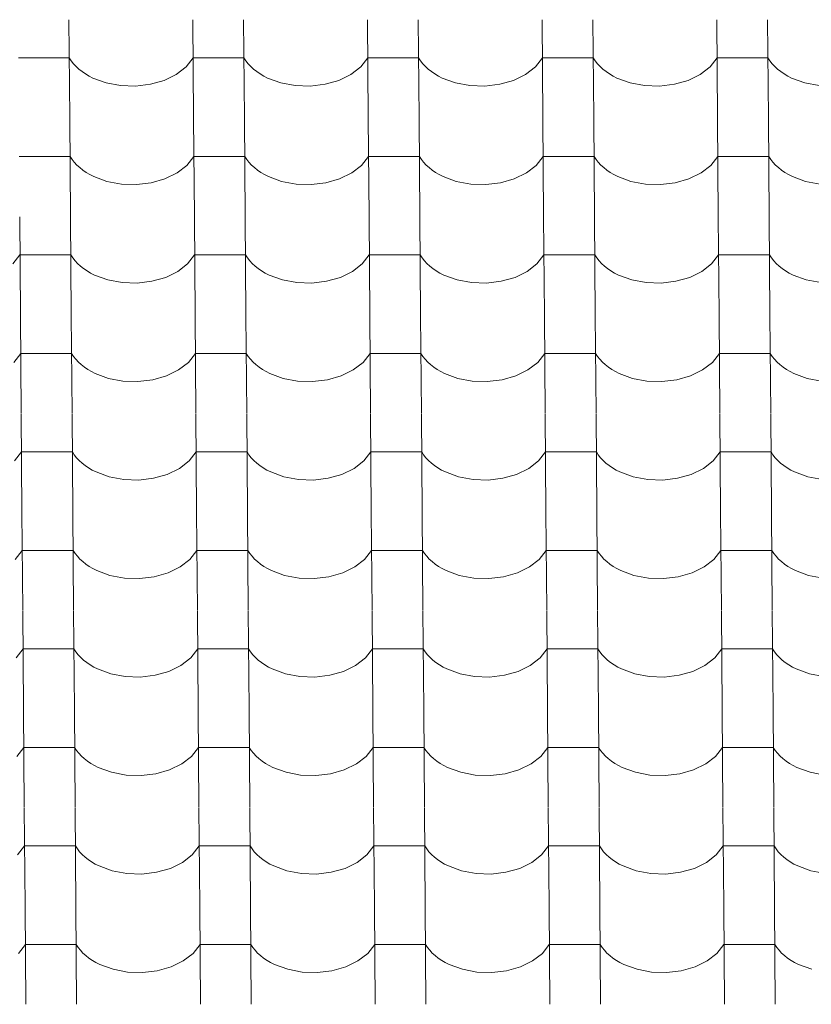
# Model space of a CAD drawing. Header units: millimetres. Extents: x -27785 to 104762, y -947 to 11132.
# Tile 49 of 146: x -14467 to -13719, y 7969 to 8898. Entities that reach past the tile are written whole.
import ezdxf

# ---------------------------------------------------------------- set-up
doc = ezdxf.new("R2010")
doc.units = ezdxf.units.MM
doc.header["$MEASUREMENT"] = 0
doc.layers.add('POHLED JIŽNÍ_1_Bourané_Výplně - Povrchové', color=7, linetype='Continuous')
doc.layers.add('POHLED JIŽNÍ_1_Konstrukce - nosné', color=7, linetype='Continuous')

# ---------------------------------------------------------------- blocks, each defined once
blk = doc.blocks.new('*X2', base_point=(-29303.7, -27473.93))
at = {"layer": 'POHLED JIŽNÍ_1_Bourané_Výplně - Povrchové', "color": 7, "linetype": 'Continuous', "lineweight": 13}
for p, q in [((-14420.31, 8898.29), (-14419.59, 8805.61)), ((-14303.34, 8898.29), (-14302.62, 8805.61)), ((-14255.31, 8898.29), (-14254.59, 8805.61)), ((-14138.35, 8898.29), (-14137.63, 8805.61)), ((-14090.31, 8898.29), (-14089.59, 8805.61)), ((-13973.35, 8898.29), (-13972.63, 8805.61)), ((-13925.32, 8898.29), (-13924.6, 8805.61)), ((-13808.36, 8898.29), (-13807.64, 8805.61)), ((-13760.32, 8898.29), (-13759.6, 8805.61)), ((-14444.04, 8862.13), (-14468.06, 8862.13)), ((-14420.02, 8862.13), (-14444.04, 8862.13)), ((-14420.02, 8862.13), (-14418.18, 8859.34)), ((-14309.67, 8853.74), (-14303.06, 8862.13)), ((-14279.05, 8862.13), (-14303.06, 8862.13)), ((-14255.03, 8862.13), (-14279.05, 8862.13)), ((-14255.03, 8862.13), (-14253.18, 8859.34)), ((-14144.67, 8853.74), (-14138.07, 8862.13)), ((-14114.05, 8862.13), (-14138.07, 8862.13)), ((-14090.03, 8862.13), (-14114.05, 8862.13)), ((-14090.03, 8862.13), (-14088.19, 8859.34)), ((-13979.67, 8853.74), (-13973.07, 8862.13)), ((-13949.05, 8862.13), (-13973.07, 8862.13)), ((-13925.04, 8862.13), (-13949.05, 8862.13)), ((-13925.04, 8862.13), (-13923.19, 8859.34)), ((-13814.68, 8853.74), (-13808.08, 8862.13)), ((-13784.06, 8862.13), (-13808.08, 8862.13)), ((-13760.04, 8862.13), (-13784.06, 8862.13)), ((-13760.04, 8862.13), (-13758.2, 8859.34)), ((-14418.18, 8859.34), (-14416.04, 8856.64)), ((-14416.04, 8856.64), (-14413.61, 8854.05)), ((-14413.61, 8854.05), (-14410.91, 8851.59)), ((-14410.91, 8851.59), (-14407.95, 8849.26)), ((-14318.92, 8846.57), (-14309.67, 8853.74)), ((-14253.18, 8859.34), (-14251.04, 8856.64)), ((-14251.04, 8856.64), (-14248.61, 8854.05)), ((-14248.61, 8854.05), (-14245.91, 8851.59)), ((-14245.91, 8851.59), (-14242.95, 8849.26)), ((-14153.92, 8846.57), (-14144.67, 8853.74)), ((-14088.19, 8859.34), (-14086.04, 8856.64)), ((-14086.04, 8856.64), (-14083.62, 8854.05)), ((-14083.62, 8854.05), (-14080.92, 8851.59)), ((-14080.92, 8851.59), (-14077.96, 8849.26)), ((-13988.93, 8846.57), (-13979.67, 8853.74)), ((-13923.19, 8859.34), (-13921.05, 8856.64)), ((-13921.05, 8856.64), (-13918.62, 8854.05)), ((-13918.62, 8854.05), (-13915.92, 8851.59)), ((-13915.92, 8851.59), (-13912.96, 8849.26)), ((-13823.93, 8846.57), (-13814.68, 8853.74)), ((-13758.2, 8859.34), (-13756.05, 8856.64)), ((-13756.05, 8856.64), (-13753.63, 8854.05)), ((-13753.63, 8854.05), (-13750.93, 8851.59)), ((-13750.93, 8851.59), (-13747.97, 8849.26)), ((-14407.95, 8849.26), (-14404.75, 8847.08)), ((-14404.75, 8847.08), (-14401.32, 8845.07)), ((-14401.32, 8845.07), (-14397.69, 8843.22)), ((-14397.69, 8843.22), (-14385.21, 8838.64)), ((-14330.35, 8840.98), (-14318.92, 8846.57)), ((-14242.95, 8849.26), (-14239.75, 8847.08)), ((-14239.75, 8847.08), (-14236.33, 8845.07)), ((-14236.33, 8845.07), (-14232.69, 8843.22)), ((-14232.69, 8843.22), (-14220.21, 8838.64)), ((-14165.36, 8840.98), (-14153.92, 8846.57)), ((-14077.96, 8849.26), (-14074.76, 8847.08)), ((-14074.76, 8847.08), (-14071.33, 8845.07)), ((-14071.33, 8845.07), (-14067.69, 8843.22)), ((-14067.69, 8843.22), (-14055.21, 8838.64)), ((-14000.36, 8840.98), (-13988.93, 8846.57)), ((-13912.96, 8849.26), (-13909.76, 8847.08)), ((-13909.76, 8847.08), (-13906.33, 8845.07)), ((-13906.33, 8845.07), (-13902.7, 8843.22)), ((-13902.7, 8843.22), (-13890.22, 8838.64)), ((-13835.37, 8840.98), (-13823.93, 8846.57)), ((-13747.97, 8849.26), (-13744.76, 8847.08)), ((-13744.76, 8847.08), (-13741.34, 8845.07)), ((-13741.34, 8845.07), (-13737.7, 8843.22)), ((-13737.7, 8843.22), (-13725.22, 8838.64)), ((-14385.21, 8838.64), (-14371.53, 8836.06)), ((-14371.53, 8836.06), (-14357.34, 8835.59)), ((-14357.34, 8835.59), (-14343.38, 8837.26)), ((-14343.38, 8837.26), (-14330.35, 8840.98)), ((-14220.21, 8838.64), (-14206.53, 8836.06)), ((-14206.53, 8836.06), (-14192.35, 8835.59)), ((-14192.35, 8835.59), (-14178.39, 8837.26)), ((-14178.39, 8837.26), (-14165.36, 8840.98)), ((-14055.21, 8838.64), (-14041.54, 8836.06)), ((-14041.54, 8836.06), (-14027.35, 8835.59)), ((-14027.35, 8835.59), (-14013.39, 8837.26)), ((-14013.39, 8837.26), (-14000.36, 8840.98)), ((-13890.22, 8838.64), (-13876.54, 8836.06)), ((-13876.54, 8836.06), (-13862.36, 8835.59)), ((-13862.36, 8835.59), (-13848.4, 8837.26)), ((-13848.4, 8837.26), (-13835.37, 8840.98)), ((-13725.22, 8838.64), (-13711.54, 8836.06)), ((-14419.58, 8805.28), (-14418.86, 8712.6)), ((-14302.62, 8805.28), (-14301.9, 8712.6)), ((-14254.59, 8805.28), (-14253.87, 8712.6)), ((-14137.62, 8805.28), (-14136.9, 8712.6)), ((-14089.59, 8805.28), (-14088.87, 8712.6)), ((-13972.63, 8805.28), (-13971.91, 8712.6)), ((-13924.59, 8805.28), (-13923.87, 8712.6)), ((-13807.63, 8805.28), (-13806.91, 8712.6)), ((-13759.6, 8805.28), (-13758.88, 8712.6)), ((-14443.32, 8769.12), (-14467.34, 8769.12)), ((-14419.3, 8769.12), (-14443.32, 8769.12)), ((-14419.3, 8769.12), (-14417.46, 8766.33)), ((-14308.94, 8760.73), (-14302.34, 8769.12)), ((-14278.32, 8769.12), (-14302.34, 8769.12)), ((-14254.31, 8769.12), (-14278.32, 8769.12)), ((-14254.31, 8769.12), (-14252.46, 8766.33)), ((-14143.95, 8760.73), (-14137.34, 8769.12)), ((-14113.33, 8769.12), (-14137.34, 8769.12)), ((-14089.31, 8769.12), (-14113.33, 8769.12)), ((-14089.31, 8769.12), (-14087.46, 8766.33)), ((-13978.95, 8760.73), (-13972.35, 8769.12)), ((-13948.33, 8769.12), (-13972.35, 8769.12)), ((-13924.31, 8769.12), (-13948.33, 8769.12)), ((-13924.31, 8769.12), (-13922.47, 8766.33)), ((-13813.95, 8760.73), (-13807.35, 8769.12)), ((-13783.33, 8769.12), (-13807.35, 8769.12)), ((-13759.32, 8769.12), (-13783.33, 8769.12)), ((-13759.32, 8769.12), (-13757.47, 8766.33)), ((-14417.46, 8766.33), (-14415.31, 8763.63)), ((-14415.31, 8763.63), (-14412.89, 8761.04)), ((-14412.89, 8761.04), (-14410.19, 8758.58)), ((-14410.19, 8758.58), (-14407.23, 8756.25)), ((-14318.2, 8753.56), (-14308.94, 8760.73)), ((-14252.46, 8766.33), (-14250.32, 8763.63)), ((-14250.32, 8763.63), (-14247.89, 8761.04)), ((-14247.89, 8761.04), (-14245.19, 8758.58)), ((-14245.19, 8758.58), (-14242.23, 8756.25)), ((-14153.2, 8753.56), (-14143.95, 8760.73)), ((-14087.46, 8766.33), (-14085.32, 8763.63)), ((-14085.32, 8763.63), (-14082.89, 8761.04)), ((-14082.89, 8761.04), (-14080.19, 8758.58)), ((-14080.19, 8758.58), (-14077.23, 8756.25)), ((-13988.2, 8753.56), (-13978.95, 8760.73)), ((-13922.47, 8766.33), (-13920.33, 8763.63)), ((-13920.33, 8763.63), (-13917.9, 8761.04)), ((-13917.9, 8761.04), (-13915.2, 8758.58)), ((-13915.2, 8758.58), (-13912.24, 8756.25)), ((-13823.21, 8753.56), (-13813.95, 8760.73)), ((-13757.47, 8766.33), (-13755.33, 8763.63)), ((-13755.33, 8763.63), (-13752.9, 8761.04)), ((-13752.9, 8761.04), (-13750.2, 8758.58)), ((-13750.2, 8758.58), (-13747.24, 8756.25)), ((-14407.23, 8756.25), (-14404.03, 8754.07)), ((-14404.03, 8754.07), (-14400.6, 8752.06)), ((-14400.6, 8752.06), (-14396.96, 8750.21)), ((-14396.96, 8750.21), (-14384.48, 8745.64)), ((-14329.63, 8747.97), (-14318.2, 8753.56)), ((-14242.23, 8756.25), (-14239.03, 8754.07)), ((-14239.03, 8754.07), (-14235.6, 8752.06)), ((-14235.6, 8752.06), (-14231.97, 8750.21)), ((-14231.97, 8750.21), (-14219.49, 8745.64)), ((-14164.63, 8747.97), (-14153.2, 8753.56)), ((-14077.23, 8756.25), (-14074.03, 8754.07)), ((-14074.03, 8754.07), (-14070.61, 8752.06)), ((-14070.61, 8752.06), (-14066.97, 8750.21)), ((-14066.97, 8750.21), (-14054.49, 8745.64)), ((-13999.64, 8747.97), (-13988.2, 8753.56)), ((-13912.24, 8756.25), (-13909.04, 8754.07)), ((-13909.04, 8754.07), (-13905.61, 8752.06)), ((-13905.61, 8752.06), (-13901.97, 8750.21)), ((-13901.97, 8750.21), (-13889.49, 8745.64)), ((-13834.64, 8747.97), (-13823.21, 8753.56)), ((-13747.24, 8756.25), (-13744.04, 8754.07)), ((-13744.04, 8754.07), (-13740.61, 8752.06)), ((-13740.61, 8752.06), (-13736.98, 8750.21)), ((-13736.98, 8750.21), (-13724.5, 8745.64)), ((-14384.48, 8745.64), (-14370.8, 8743.05)), ((-14370.8, 8743.05), (-14356.62, 8742.58)), ((-14356.62, 8742.58), (-14342.66, 8744.25)), ((-14342.66, 8744.25), (-14329.63, 8747.97)), ((-14219.49, 8745.64), (-14205.81, 8743.05)), ((-14205.81, 8743.05), (-14191.63, 8742.58)), ((-14191.63, 8742.58), (-14177.66, 8744.25)), ((-14177.66, 8744.25), (-14164.63, 8747.97)), ((-14054.49, 8745.64), (-14040.81, 8743.05)), ((-14040.81, 8743.05), (-14026.63, 8742.58)), ((-14026.63, 8742.58), (-14012.67, 8744.25)), ((-14012.67, 8744.25), (-13999.64, 8747.97)), ((-13889.49, 8745.64), (-13875.82, 8743.05)), ((-13875.82, 8743.05), (-13861.63, 8742.58)), ((-13861.63, 8742.58), (-13847.67, 8744.25)), ((-13847.67, 8744.25), (-13834.64, 8747.97)), ((-13724.5, 8745.64), (-13710.82, 8743.05)), ((-14466.89, 8712.27), (-14466.17, 8619.59)), ((-14418.86, 8712.27), (-14418.14, 8619.59)), ((-14301.9, 8712.27), (-14301.18, 8619.59)), ((-14253.86, 8712.27), (-14253.14, 8619.59)), ((-14136.9, 8712.27), (-14136.18, 8619.59)), ((-14088.87, 8712.27), (-14088.15, 8619.59)), ((-13971.91, 8712.27), (-13971.18, 8619.59)), ((-13923.87, 8712.27), (-13923.15, 8619.59)), ((-13806.91, 8712.27), (-13806.19, 8619.59)), ((-13758.88, 8712.27), (-13758.15, 8619.59)), ((-14473.21, 8667.73), (-14466.61, 8676.11)), ((-14442.59, 8676.11), (-14466.61, 8676.11)), ((-14418.58, 8676.11), (-14442.59, 8676.11)), ((-14418.58, 8676.11), (-14416.73, 8673.32)), ((-14308.22, 8667.73), (-14301.62, 8676.11)), ((-14277.6, 8676.11), (-14301.62, 8676.11)), ((-14253.58, 8676.11), (-14277.6, 8676.11)), ((-14253.58, 8676.11), (-14251.74, 8673.32)), ((-14143.22, 8667.73), (-14136.62, 8676.11)), ((-14112.6, 8676.11), (-14136.62, 8676.11)), ((-14088.59, 8676.11), (-14112.6, 8676.11)), ((-14088.59, 8676.11), (-14086.74, 8673.32)), ((-13978.23, 8667.73), (-13971.62, 8676.11)), ((-13947.61, 8676.11), (-13971.62, 8676.11)), ((-13923.59, 8676.11), (-13947.61, 8676.11)), ((-13923.59, 8676.11), (-13921.74, 8673.32)), ((-13813.23, 8667.73), (-13806.63, 8676.11)), ((-13782.61, 8676.11), (-13806.63, 8676.11)), ((-13758.59, 8676.11), (-13782.61, 8676.11)), ((-13758.59, 8676.11), (-13756.75, 8673.32)), ((-14416.73, 8673.32), (-14414.59, 8670.62)), ((-14414.59, 8670.62), (-14412.16, 8668.03)), ((-14412.16, 8668.03), (-14409.46, 8665.57)), ((-14409.46, 8665.57), (-14406.5, 8663.24)), ((-14317.47, 8660.55), (-14308.22, 8667.73)), ((-14251.74, 8673.32), (-14249.59, 8670.62)), ((-14249.59, 8670.62), (-14247.17, 8668.03)), ((-14247.17, 8668.03), (-14244.47, 8665.57)), ((-14244.47, 8665.57), (-14241.51, 8663.24)), ((-14152.48, 8660.55), (-14143.22, 8667.73)), ((-14086.74, 8673.32), (-14084.6, 8670.62)), ((-14084.6, 8670.62), (-14082.17, 8668.03)), ((-14082.17, 8668.03), (-14079.47, 8665.57)), ((-14079.47, 8665.57), (-14076.51, 8663.24)), ((-13987.48, 8660.55), (-13978.23, 8667.73)), ((-13921.74, 8673.32), (-13919.6, 8670.62)), ((-13919.6, 8670.62), (-13917.17, 8668.03)), ((-13917.17, 8668.03), (-13914.47, 8665.57)), ((-13914.47, 8665.57), (-13911.52, 8663.24)), ((-13822.48, 8660.55), (-13813.23, 8667.73)), ((-13756.75, 8673.32), (-13754.61, 8670.62)), ((-13754.61, 8670.62), (-13752.18, 8668.03)), ((-13752.18, 8668.03), (-13749.48, 8665.57)), ((-13749.48, 8665.57), (-13746.52, 8663.24)), ((-14406.5, 8663.24), (-14403.3, 8661.07)), ((-14403.3, 8661.07), (-14399.87, 8659.05)), ((-14399.87, 8659.05), (-14396.24, 8657.2)), ((-14396.24, 8657.2), (-14383.76, 8652.63)), ((-14328.91, 8654.96), (-14317.47, 8660.55)), ((-14241.51, 8663.24), (-14238.31, 8661.07)), ((-14238.31, 8661.07), (-14234.88, 8659.05)), ((-14234.88, 8659.05), (-14231.24, 8657.2)), ((-14231.24, 8657.2), (-14218.76, 8652.63)), ((-14163.91, 8654.96), (-14152.48, 8660.55)), ((-14076.51, 8663.24), (-14073.31, 8661.07)), ((-14073.31, 8661.07), (-14069.88, 8659.05)), ((-14069.88, 8659.05), (-14066.25, 8657.2)), ((-14066.25, 8657.2), (-14053.77, 8652.63)), ((-13998.91, 8654.96), (-13987.48, 8660.55)), ((-13911.52, 8663.24), (-13908.31, 8661.07)), ((-13908.31, 8661.07), (-13904.89, 8659.05)), ((-13904.89, 8659.05), (-13901.25, 8657.2)), ((-13901.25, 8657.2), (-13888.77, 8652.63)), ((-13833.92, 8654.96), (-13822.48, 8660.55)), ((-13746.52, 8663.24), (-13743.32, 8661.07)), ((-13743.32, 8661.07), (-13739.89, 8659.05)), ((-13739.89, 8659.05), (-13736.25, 8657.2)), ((-13736.25, 8657.2), (-13723.78, 8652.63)), ((-14383.76, 8652.63), (-14370.08, 8650.04)), ((-14370.08, 8650.04), (-14355.9, 8649.57)), ((-14355.9, 8649.57), (-14341.94, 8651.24)), ((-14341.94, 8651.24), (-14328.91, 8654.96)), ((-14218.76, 8652.63), (-14205.08, 8650.04)), ((-14205.08, 8650.04), (-14190.9, 8649.57)), ((-14190.9, 8649.57), (-14176.94, 8651.24)), ((-14176.94, 8651.24), (-14163.91, 8654.96)), ((-14053.77, 8652.63), (-14040.09, 8650.04)), ((-14040.09, 8650.04), (-14025.91, 8649.57)), ((-14025.91, 8649.57), (-14011.94, 8651.24)), ((-14011.94, 8651.24), (-13998.91, 8654.96)), ((-13888.77, 8652.63), (-13875.09, 8650.04)), ((-13875.09, 8650.04), (-13860.91, 8649.57)), ((-13860.91, 8649.57), (-13846.95, 8651.24)), ((-13846.95, 8651.24), (-13833.92, 8654.96)), ((-13723.78, 8652.63), (-13710.1, 8650.04)), ((-14466.17, 8619.26), (-14465.45, 8526.58)), ((-14418.14, 8619.26), (-14417.41, 8526.58)), ((-14301.17, 8619.26), (-14300.45, 8526.58)), ((-14253.14, 8619.26), (-14252.42, 8526.58)), ((-14136.18, 8619.26), (-14135.46, 8526.58)), ((-14088.14, 8619.26), (-14087.42, 8526.58)), ((-13971.18, 8619.26), (-13970.46, 8526.58)), ((-13923.15, 8619.26), (-13922.43, 8526.58)), ((-13806.19, 8619.26), (-13805.46, 8526.58)), ((-13758.15, 8619.26), (-13757.43, 8526.58)), ((-14472.49, 8574.72), (-14465.89, 8583.1)), ((-14441.87, 8583.1), (-14465.89, 8583.1)), ((-14417.85, 8583.1), (-14441.87, 8583.1)), ((-14417.85, 8583.1), (-14416.01, 8580.31)), ((-14307.49, 8574.72), (-14300.89, 8583.1)), ((-14276.88, 8583.1), (-14300.89, 8583.1)), ((-14252.86, 8583.1), (-14276.88, 8583.1)), ((-14252.86, 8583.1), (-14251.01, 8580.31)), ((-14142.5, 8574.72), (-14135.9, 8583.1)), ((-14111.88, 8583.1), (-14135.9, 8583.1)), ((-14087.86, 8583.1), (-14111.88, 8583.1)), ((-14087.86, 8583.1), (-14086.02, 8580.31)), ((-13977.5, 8574.72), (-13970.9, 8583.1)), ((-13946.88, 8583.1), (-13970.9, 8583.1)), ((-13922.87, 8583.1), (-13946.88, 8583.1)), ((-13922.87, 8583.1), (-13921.02, 8580.31)), ((-13812.51, 8574.72), (-13805.9, 8583.1)), ((-13781.89, 8583.1), (-13805.9, 8583.1)), ((-13757.87, 8583.1), (-13781.89, 8583.1)), ((-13757.87, 8583.1), (-13756.02, 8580.31)), ((-14416.01, 8580.31), (-14413.87, 8577.61)), ((-14413.87, 8577.61), (-14411.44, 8575.03)), ((-14411.44, 8575.03), (-14408.74, 8572.56)), ((-14408.74, 8572.56), (-14405.78, 8570.24)), ((-14316.75, 8567.54), (-14307.49, 8574.72)), ((-14251.01, 8580.31), (-14248.87, 8577.61)), ((-14248.87, 8577.61), (-14246.44, 8575.03)), ((-14246.44, 8575.03), (-14243.74, 8572.56)), ((-14243.74, 8572.56), (-14240.78, 8570.24)), ((-14151.75, 8567.54), (-14142.5, 8574.72)), ((-14086.02, 8580.31), (-14083.87, 8577.61)), ((-14083.87, 8577.61), (-14081.45, 8575.03)), ((-14081.45, 8575.03), (-14078.75, 8572.56)), ((-14078.75, 8572.56), (-14075.79, 8570.24)), ((-13986.76, 8567.54), (-13977.5, 8574.72)), ((-13921.02, 8580.31), (-13918.88, 8577.61)), ((-13918.88, 8577.61), (-13916.45, 8575.03)), ((-13916.45, 8575.03), (-13913.75, 8572.56)), ((-13913.75, 8572.56), (-13910.79, 8570.24)), ((-13821.76, 8567.54), (-13812.51, 8574.72)), ((-13756.02, 8580.31), (-13753.88, 8577.61)), ((-13753.88, 8577.61), (-13751.45, 8575.03)), ((-13751.45, 8575.03), (-13748.75, 8572.56)), ((-13748.75, 8572.56), (-13745.8, 8570.24)), ((-14405.78, 8570.24), (-14402.58, 8568.06)), ((-14402.58, 8568.06), (-14399.15, 8566.04)), ((-14399.15, 8566.04), (-14395.51, 8564.19)), ((-14395.51, 8564.19), (-14383.04, 8559.62)), ((-14328.18, 8561.95), (-14316.75, 8567.54)), ((-14240.78, 8570.24), (-14237.58, 8568.06)), ((-14237.58, 8568.06), (-14234.15, 8566.04)), ((-14234.15, 8566.04), (-14230.52, 8564.19)), ((-14230.52, 8564.19), (-14218.04, 8559.62)), ((-14163.19, 8561.95), (-14151.75, 8567.54)), ((-14075.79, 8570.24), (-14072.59, 8568.06)), ((-14072.59, 8568.06), (-14069.16, 8566.04)), ((-14069.16, 8566.04), (-14065.52, 8564.19)), ((-14065.52, 8564.19), (-14053.04, 8559.62)), ((-13998.19, 8561.95), (-13986.76, 8567.54)), ((-13910.79, 8570.24), (-13907.59, 8568.06)), ((-13907.59, 8568.06), (-13904.16, 8566.04)), ((-13904.16, 8566.04), (-13900.53, 8564.19)), ((-13900.53, 8564.19), (-13888.05, 8559.62)), ((-13833.19, 8561.95), (-13821.76, 8567.54)), ((-13745.8, 8570.24), (-13742.59, 8568.06)), ((-13742.59, 8568.06), (-13739.17, 8566.04)), ((-13739.17, 8566.04), (-13735.53, 8564.19)), ((-13735.53, 8564.19), (-13723.05, 8559.62)), ((-14383.04, 8559.62), (-14369.36, 8557.03)), ((-14369.36, 8557.03), (-14355.17, 8556.56)), ((-14355.17, 8556.56), (-14341.21, 8558.23)), ((-14341.21, 8558.23), (-14328.18, 8561.95)), ((-14218.04, 8559.62), (-14204.36, 8557.03)), ((-14204.36, 8557.03), (-14190.18, 8556.56)), ((-14190.18, 8556.56), (-14176.22, 8558.23)), ((-14176.22, 8558.23), (-14163.19, 8561.95)), ((-14053.04, 8559.62), (-14039.36, 8557.03)), ((-14039.36, 8557.03), (-14025.18, 8556.56)), ((-14025.18, 8556.56), (-14011.22, 8558.23)), ((-14011.22, 8558.23), (-13998.19, 8561.95)), ((-13888.05, 8559.62), (-13874.37, 8557.03)), ((-13874.37, 8557.03), (-13860.19, 8556.56)), ((-13860.19, 8556.56), (-13846.22, 8558.23)), ((-13846.22, 8558.23), (-13833.19, 8561.95)), ((-13723.05, 8559.62), (-13709.37, 8557.03)), ((-14465.45, 8526.25), (-14464.72, 8433.57)), ((-14417.41, 8526.25), (-14416.69, 8433.57)), ((-14300.45, 8526.25), (-14299.73, 8433.57)), ((-14252.42, 8526.25), (-14251.69, 8433.57)), ((-14135.45, 8526.25), (-14134.73, 8433.57)), ((-14087.42, 8526.25), (-14086.7, 8433.57)), ((-13970.46, 8526.25), (-13969.74, 8433.57)), ((-13922.42, 8526.25), (-13921.7, 8433.57)), ((-13805.46, 8526.25), (-13804.74, 8433.57)), ((-13757.43, 8526.25), (-13756.71, 8433.57)), ((-14471.77, 8481.71), (-14465.16, 8490.09)), ((-14441.15, 8490.09), (-14465.16, 8490.09)), ((-14417.13, 8490.09), (-14441.15, 8490.09)), ((-14417.13, 8490.09), (-14415.28, 8487.3)), ((-14306.77, 8481.71), (-14300.17, 8490.09)), ((-14276.15, 8490.09), (-14300.17, 8490.09)), ((-14252.13, 8490.09), (-14276.15, 8490.09)), ((-14252.13, 8490.09), (-14250.29, 8487.3)), ((-14141.78, 8481.71), (-14135.17, 8490.09)), ((-14111.16, 8490.09), (-14135.17, 8490.09)), ((-14087.14, 8490.09), (-14111.16, 8490.09)), ((-14087.14, 8490.09), (-14085.29, 8487.3)), ((-13976.78, 8481.71), (-13970.18, 8490.09)), ((-13946.16, 8490.09), (-13970.18, 8490.09)), ((-13922.14, 8490.09), (-13946.16, 8490.09)), ((-13922.14, 8490.09), (-13920.3, 8487.3)), ((-13811.78, 8481.71), (-13805.18, 8490.09)), ((-13781.16, 8490.09), (-13805.18, 8490.09)), ((-13757.15, 8490.09), (-13781.16, 8490.09)), ((-13757.15, 8490.09), (-13755.3, 8487.3)), ((-14415.28, 8487.3), (-14413.14, 8484.6)), ((-14413.14, 8484.6), (-14410.71, 8482.02)), ((-14410.71, 8482.02), (-14408.01, 8479.55)), ((-14408.01, 8479.55), (-14405.06, 8477.23)), ((-14316.03, 8474.54), (-14306.77, 8481.71)), ((-14250.29, 8487.3), (-14248.15, 8484.6)), ((-14248.15, 8484.6), (-14245.72, 8482.02)), ((-14245.72, 8482.02), (-14243.02, 8479.55)), ((-14243.02, 8479.55), (-14240.06, 8477.23)), ((-14151.03, 8474.54), (-14141.78, 8481.71)), ((-14085.29, 8487.3), (-14083.15, 8484.6)), ((-14083.15, 8484.6), (-14080.72, 8482.02)), ((-14080.72, 8482.02), (-14078.02, 8479.55)), ((-14078.02, 8479.55), (-14075.06, 8477.23)), ((-13986.03, 8474.54), (-13976.78, 8481.71)), ((-13920.3, 8487.3), (-13918.15, 8484.6)), ((-13918.15, 8484.6), (-13915.73, 8482.02)), ((-13915.73, 8482.02), (-13913.03, 8479.55)), ((-13913.03, 8479.55), (-13910.07, 8477.23)), ((-13821.04, 8474.54), (-13811.78, 8481.71)), ((-13755.3, 8487.3), (-13753.16, 8484.6)), ((-13753.16, 8484.6), (-13750.73, 8482.02)), ((-13750.73, 8482.02), (-13748.03, 8479.55)), ((-13748.03, 8479.55), (-13745.07, 8477.23)), ((-14405.06, 8477.23), (-14401.85, 8475.05)), ((-14401.85, 8475.05), (-14398.43, 8473.03)), ((-14398.43, 8473.03), (-14394.79, 8471.18)), ((-14394.79, 8471.18), (-14382.31, 8466.61)), ((-14327.46, 8468.94), (-14316.03, 8474.54)), ((-14240.06, 8477.23), (-14236.86, 8475.05)), ((-14236.86, 8475.05), (-14233.43, 8473.03)), ((-14233.43, 8473.03), (-14229.79, 8471.18)), ((-14229.79, 8471.18), (-14217.32, 8466.61)), ((-14162.46, 8468.94), (-14151.03, 8474.54)), ((-14075.06, 8477.23), (-14071.86, 8475.05)), ((-14071.86, 8475.05), (-14068.43, 8473.03)), ((-14068.43, 8473.03), (-14064.8, 8471.18)), ((-14064.8, 8471.18), (-14052.32, 8466.61)), ((-13997.47, 8468.94), (-13986.03, 8474.54)), ((-13910.07, 8477.23), (-13906.87, 8475.05)), ((-13906.87, 8475.05), (-13903.44, 8473.03)), ((-13903.44, 8473.03), (-13899.8, 8471.18)), ((-13899.8, 8471.18), (-13887.32, 8466.61)), ((-13832.47, 8468.94), (-13821.04, 8474.54)), ((-13745.07, 8477.23), (-13741.87, 8475.05)), ((-13741.87, 8475.05), (-13738.44, 8473.03)), ((-13738.44, 8473.03), (-13734.81, 8471.18)), ((-13734.81, 8471.18), (-13722.33, 8466.61)), ((-14382.31, 8466.61), (-14368.63, 8464.02)), ((-14368.63, 8464.02), (-14354.45, 8463.55)), ((-14354.45, 8463.55), (-14340.49, 8465.22)), ((-14340.49, 8465.22), (-14327.46, 8468.94)), ((-14217.32, 8466.61), (-14203.64, 8464.02)), ((-14203.64, 8464.02), (-14189.45, 8463.55)), ((-14189.45, 8463.55), (-14175.49, 8465.22)), ((-14175.49, 8465.22), (-14162.46, 8468.94)), ((-14052.32, 8466.61), (-14038.64, 8464.02)), ((-14038.64, 8464.02), (-14024.46, 8463.55)), ((-14024.46, 8463.55), (-14010.5, 8465.22)), ((-14010.5, 8465.22), (-13997.47, 8468.94)), ((-13887.32, 8466.61), (-13873.64, 8464.02)), ((-13873.64, 8464.02), (-13859.46, 8463.55)), ((-13859.46, 8463.55), (-13845.5, 8465.22)), ((-13845.5, 8465.22), (-13832.47, 8468.94)), ((-13722.33, 8466.61), (-13708.65, 8464.02)), ((-14464.72, 8433.24), (-14464, 8340.57)), ((-14416.69, 8433.24), (-14415.97, 8340.57)), ((-14299.73, 8433.24), (-14299.01, 8340.57)), ((-14251.69, 8433.24), (-14250.97, 8340.57)), ((-14134.73, 8433.24), (-14134.01, 8340.57)), ((-14086.7, 8433.24), (-14085.98, 8340.57)), ((-13969.73, 8433.24), (-13969.01, 8340.57)), ((-13921.7, 8433.24), (-13920.98, 8340.57)), ((-13804.74, 8433.24), (-13804.02, 8340.57)), ((-13756.7, 8433.24), (-13755.98, 8340.57)), ((-14471.04, 8388.7), (-14464.44, 8397.08)), ((-14440.42, 8397.08), (-14464.44, 8397.08)), ((-14416.41, 8397.08), (-14440.42, 8397.08)), ((-14416.41, 8397.08), (-14414.56, 8394.29)), ((-14306.05, 8388.7), (-14299.44, 8397.08)), ((-14275.43, 8397.08), (-14299.44, 8397.08)), ((-14251.41, 8397.08), (-14275.43, 8397.08)), ((-14251.41, 8397.08), (-14249.57, 8394.29)), ((-14141.05, 8388.7), (-14134.45, 8397.08)), ((-14110.43, 8397.08), (-14134.45, 8397.08)), ((-14086.41, 8397.08), (-14110.43, 8397.08)), ((-14086.41, 8397.08), (-14084.57, 8394.29)), ((-13976.06, 8388.7), (-13969.45, 8397.08)), ((-13945.44, 8397.08), (-13969.45, 8397.08)), ((-13921.42, 8397.08), (-13945.44, 8397.08)), ((-13921.42, 8397.08), (-13919.57, 8394.29)), ((-13811.06, 8388.7), (-13804.46, 8397.08)), ((-13780.44, 8397.08), (-13804.46, 8397.08)), ((-13756.42, 8397.08), (-13780.44, 8397.08)), ((-13756.42, 8397.08), (-13754.58, 8394.29)), ((-14414.56, 8394.29), (-14412.42, 8391.59)), ((-14412.42, 8391.59), (-14409.99, 8389.01)), ((-14409.99, 8389.01), (-14407.29, 8386.54)), ((-14407.29, 8386.54), (-14404.33, 8384.22)), ((-14315.3, 8381.53), (-14306.05, 8388.7)), ((-14249.57, 8394.29), (-14247.42, 8391.59)), ((-14247.42, 8391.59), (-14245, 8389.01)), ((-14245, 8389.01), (-14242.29, 8386.54)), ((-14242.29, 8386.54), (-14239.34, 8384.22)), ((-14150.31, 8381.53), (-14141.05, 8388.7)), ((-14084.57, 8394.29), (-14082.43, 8391.59)), ((-14082.43, 8391.59), (-14080, 8389.01)), ((-14080, 8389.01), (-14077.3, 8386.54)), ((-14077.3, 8386.54), (-14074.34, 8384.22)), ((-13985.31, 8381.53), (-13976.06, 8388.7)), ((-13919.57, 8394.29), (-13917.43, 8391.59)), ((-13917.43, 8391.59), (-13915, 8389.01)), ((-13915, 8389.01), (-13912.3, 8386.54)), ((-13912.3, 8386.54), (-13909.34, 8384.22)), ((-13820.31, 8381.53), (-13811.06, 8388.7)), ((-13754.58, 8394.29), (-13752.43, 8391.59)), ((-13752.43, 8391.59), (-13750.01, 8389.01)), ((-13750.01, 8389.01), (-13747.31, 8386.54)), ((-13747.31, 8386.54), (-13744.35, 8384.22)), ((-14404.33, 8384.22), (-14401.13, 8382.04)), ((-14401.13, 8382.04), (-14397.7, 8380.02)), ((-14397.7, 8380.02), (-14394.07, 8378.17)), ((-14394.07, 8378.17), (-14381.59, 8373.6)), ((-14326.73, 8375.94), (-14315.3, 8381.53)), ((-14239.34, 8384.22), (-14236.13, 8382.04)), ((-14236.13, 8382.04), (-14232.71, 8380.02)), ((-14232.71, 8380.02), (-14229.07, 8378.17)), ((-14229.07, 8378.17), (-14216.59, 8373.6)), ((-14161.74, 8375.94), (-14150.31, 8381.53)), ((-14074.34, 8384.22), (-14071.14, 8382.04)), ((-14071.14, 8382.04), (-14067.71, 8380.02)), ((-14067.71, 8380.02), (-14064.08, 8378.17)), ((-14064.08, 8378.17), (-14051.6, 8373.6)), ((-13996.74, 8375.94), (-13985.31, 8381.53)), ((-13909.34, 8384.22), (-13906.14, 8382.04)), ((-13906.14, 8382.04), (-13902.72, 8380.02)), ((-13902.72, 8380.02), (-13899.08, 8378.17)), ((-13899.08, 8378.17), (-13886.6, 8373.6)), ((-13831.75, 8375.94), (-13820.31, 8381.53)), ((-13744.35, 8384.22), (-13741.15, 8382.04)), ((-13741.15, 8382.04), (-13737.72, 8380.02)), ((-13737.72, 8380.02), (-13734.08, 8378.17)), ((-13734.08, 8378.17), (-13721.6, 8373.6)), ((-14381.59, 8373.6), (-14367.91, 8371.01)), ((-14367.91, 8371.01), (-14353.73, 8370.54)), ((-14353.73, 8370.54), (-14339.76, 8372.21)), ((-14339.76, 8372.21), (-14326.73, 8375.94)), ((-14216.59, 8373.6), (-14202.91, 8371.01)), ((-14202.91, 8371.01), (-14188.73, 8370.54)), ((-14188.73, 8370.54), (-14174.77, 8372.21)), ((-14174.77, 8372.21), (-14161.74, 8375.94)), ((-14051.6, 8373.6), (-14037.92, 8371.01)), ((-14037.92, 8371.01), (-14023.73, 8370.54)), ((-14023.73, 8370.54), (-14009.77, 8372.21)), ((-14009.77, 8372.21), (-13996.74, 8375.94)), ((-13886.6, 8373.6), (-13872.92, 8371.01)), ((-13872.92, 8371.01), (-13858.74, 8370.54)), ((-13858.74, 8370.54), (-13844.78, 8372.21)), ((-13844.78, 8372.21), (-13831.75, 8375.94)), ((-13721.6, 8373.6), (-13707.93, 8371.01)), ((-14464, 8340.23), (-14463.28, 8247.56)), ((-14415.96, 8340.23), (-14415.24, 8247.56)), ((-14299, 8340.23), (-14298.28, 8247.56)), ((-14250.97, 8340.23), (-14250.25, 8247.56)), ((-14134.01, 8340.23), (-14133.29, 8247.56)), ((-14085.97, 8340.23), (-14085.25, 8247.56)), ((-13969.01, 8340.23), (-13968.29, 8247.56)), ((-13920.98, 8340.23), (-13920.26, 8247.56)), ((-13804.01, 8340.23), (-13803.29, 8247.56)), ((-13755.98, 8340.23), (-13755.26, 8247.56)), ((-14470.32, 8295.69), (-14463.72, 8304.07)), ((-14439.7, 8304.07), (-14463.72, 8304.07)), ((-14415.68, 8304.07), (-14439.7, 8304.07)), ((-14415.68, 8304.07), (-14413.84, 8301.28)), ((-14305.32, 8295.69), (-14298.72, 8304.07)), ((-14274.7, 8304.07), (-14298.72, 8304.07)), ((-14250.69, 8304.07), (-14274.7, 8304.07)), ((-14250.69, 8304.07), (-14248.84, 8301.28)), ((-14140.33, 8295.69), (-14133.73, 8304.07)), ((-14109.71, 8304.07), (-14133.73, 8304.07)), ((-14085.69, 8304.07), (-14109.71, 8304.07)), ((-14085.69, 8304.07), (-14083.85, 8301.28)), ((-13975.33, 8295.69), (-13968.73, 8304.07)), ((-13944.71, 8304.07), (-13968.73, 8304.07)), ((-13920.7, 8304.07), (-13944.71, 8304.07)), ((-13920.7, 8304.07), (-13918.85, 8301.28)), ((-13810.34, 8295.69), (-13803.73, 8304.07)), ((-13779.72, 8304.07), (-13803.73, 8304.07)), ((-13755.7, 8304.07), (-13779.72, 8304.07)), ((-13755.7, 8304.07), (-13753.85, 8301.28)), ((-14413.84, 8301.28), (-14411.7, 8298.59)), ((-14411.7, 8298.59), (-14409.27, 8296)), ((-14409.27, 8296), (-14406.57, 8293.53)), ((-14406.57, 8293.53), (-14403.61, 8291.21)), ((-14314.58, 8288.52), (-14305.32, 8295.69)), ((-14248.84, 8301.28), (-14246.7, 8298.59)), ((-14246.7, 8298.59), (-14244.27, 8296)), ((-14244.27, 8296), (-14241.57, 8293.53)), ((-14241.57, 8293.53), (-14238.61, 8291.21)), ((-14149.58, 8288.52), (-14140.33, 8295.69)), ((-14083.85, 8301.28), (-14081.7, 8298.59)), ((-14081.7, 8298.59), (-14079.28, 8296)), ((-14079.28, 8296), (-14076.58, 8293.53)), ((-14076.58, 8293.53), (-14073.62, 8291.21)), ((-13984.59, 8288.52), (-13975.33, 8295.69)), ((-13918.85, 8301.28), (-13916.71, 8298.59)), ((-13916.71, 8298.59), (-13914.28, 8296)), ((-13914.28, 8296), (-13911.58, 8293.53)), ((-13911.58, 8293.53), (-13908.62, 8291.21)), ((-13819.59, 8288.52), (-13810.34, 8295.69)), ((-13753.85, 8301.28), (-13751.71, 8298.59)), ((-13751.71, 8298.59), (-13749.28, 8296)), ((-13749.28, 8296), (-13746.58, 8293.53)), ((-13746.58, 8293.53), (-13743.62, 8291.21)), ((-14403.61, 8291.21), (-14400.41, 8289.03)), ((-14400.41, 8289.03), (-14396.98, 8287.01)), ((-14396.98, 8287.01), (-14393.34, 8285.16)), ((-14393.34, 8285.16), (-14380.86, 8280.59)), ((-14326.01, 8282.93), (-14314.58, 8288.52)), ((-14238.61, 8291.21), (-14235.41, 8289.03)), ((-14235.41, 8289.03), (-14231.98, 8287.01)), ((-14231.98, 8287.01), (-14228.35, 8285.16)), ((-14228.35, 8285.16), (-14215.87, 8280.59)), ((-14161.02, 8282.93), (-14149.58, 8288.52)), ((-14073.62, 8291.21), (-14070.42, 8289.03)), ((-14070.42, 8289.03), (-14066.99, 8287.01)), ((-14066.99, 8287.01), (-14063.35, 8285.16)), ((-14063.35, 8285.16), (-14050.87, 8280.59)), ((-13996.02, 8282.93), (-13984.59, 8288.52)), ((-13908.62, 8291.21), (-13905.42, 8289.03)), ((-13905.42, 8289.03), (-13901.99, 8287.01)), ((-13901.99, 8287.01), (-13898.36, 8285.16)), ((-13898.36, 8285.16), (-13885.88, 8280.59)), ((-13831.02, 8282.93), (-13819.59, 8288.52)), ((-13743.62, 8291.21), (-13740.42, 8289.03)), ((-13740.42, 8289.03), (-13737, 8287.01)), ((-13737, 8287.01), (-13733.36, 8285.16)), ((-13733.36, 8285.16), (-13720.88, 8280.59)), ((-14380.86, 8280.59), (-14367.19, 8278)), ((-14367.19, 8278), (-14353, 8277.53)), ((-14353, 8277.53), (-14339.04, 8279.2)), ((-14339.04, 8279.2), (-14326.01, 8282.93)), ((-14215.87, 8280.59), (-14202.19, 8278)), ((-14202.19, 8278), (-14188.01, 8277.53)), ((-14188.01, 8277.53), (-14174.05, 8279.2)), ((-14174.05, 8279.2), (-14161.02, 8282.93)), ((-14050.87, 8280.59), (-14037.19, 8278)), ((-14037.19, 8278), (-14023.01, 8277.53)), ((-14023.01, 8277.53), (-14009.05, 8279.2)), ((-14009.05, 8279.2), (-13996.02, 8282.93)), ((-13885.88, 8280.59), (-13872.2, 8278)), ((-13872.2, 8278), (-13858.02, 8277.53)), ((-13858.02, 8277.53), (-13844.05, 8279.2)), ((-13844.05, 8279.2), (-13831.02, 8282.93)), ((-13720.88, 8280.59), (-13707.2, 8278)), ((-14463.27, 8247.22), (-14462.55, 8154.55)), ((-14415.24, 8247.22), (-14414.52, 8154.55)), ((-14298.28, 8247.22), (-14297.56, 8154.55)), ((-14250.24, 8247.22), (-14249.52, 8154.55)), ((-14133.28, 8247.22), (-14132.56, 8154.55)), ((-14085.25, 8247.22), (-14084.53, 8154.55)), ((-13968.29, 8247.22), (-13967.57, 8154.55)), ((-13920.25, 8247.22), (-13919.53, 8154.55)), ((-13803.29, 8247.22), (-13802.57, 8154.55)), ((-13755.26, 8247.22), (-13754.54, 8154.55)), ((-14469.6, 8202.68), (-14462.99, 8211.07)), ((-14438.98, 8211.07), (-14462.99, 8211.07)), ((-14414.96, 8211.07), (-14438.98, 8211.07)), ((-14414.96, 8211.07), (-14413.11, 8208.27)), ((-14304.6, 8202.68), (-14298, 8211.07)), ((-14273.98, 8211.07), (-14298, 8211.07)), ((-14249.96, 8211.07), (-14273.98, 8211.07)), ((-14249.96, 8211.07), (-14248.12, 8208.27)), ((-14139.6, 8202.68), (-14133, 8211.07)), ((-14108.98, 8211.07), (-14133, 8211.07)), ((-14084.97, 8211.07), (-14108.98, 8211.07)), ((-14084.97, 8211.07), (-14083.12, 8208.27)), ((-13974.61, 8202.68), (-13968.01, 8211.07)), ((-13943.99, 8211.07), (-13968.01, 8211.07)), ((-13919.97, 8211.07), (-13943.99, 8211.07)), ((-13919.97, 8211.07), (-13918.13, 8208.27)), ((-13809.61, 8202.68), (-13803.01, 8211.07)), ((-13778.99, 8211.07), (-13803.01, 8211.07)), ((-13754.98, 8211.07), (-13778.99, 8211.07)), ((-13754.98, 8211.07), (-13753.13, 8208.27)), ((-14413.11, 8208.27), (-14410.97, 8205.58)), ((-14410.97, 8205.58), (-14408.54, 8202.99)), ((-14408.54, 8202.99), (-14405.84, 8200.53)), ((-14405.84, 8200.53), (-14402.88, 8198.2)), ((-14313.85, 8195.51), (-14304.6, 8202.68)), ((-14248.12, 8208.27), (-14245.98, 8205.58)), ((-14245.98, 8205.58), (-14243.55, 8202.99)), ((-14243.55, 8202.99), (-14240.85, 8200.53)), ((-14240.85, 8200.53), (-14237.89, 8198.2)), ((-14148.86, 8195.51), (-14139.6, 8202.68)), ((-14083.12, 8208.27), (-14080.98, 8205.58)), ((-14080.98, 8205.58), (-14078.55, 8202.99)), ((-14078.55, 8202.99), (-14075.85, 8200.53)), ((-14075.85, 8200.53), (-14072.89, 8198.2)), ((-13983.86, 8195.51), (-13974.61, 8202.68)), ((-13918.13, 8208.27), (-13915.98, 8205.58)), ((-13915.98, 8205.58), (-13913.56, 8202.99)), ((-13913.56, 8202.99), (-13910.86, 8200.53)), ((-13910.86, 8200.53), (-13907.9, 8198.2)), ((-13818.87, 8195.51), (-13809.61, 8202.68)), ((-13753.13, 8208.27), (-13750.99, 8205.58)), ((-13750.99, 8205.58), (-13748.56, 8202.99)), ((-13748.56, 8202.99), (-13745.86, 8200.53)), ((-13745.86, 8200.53), (-13742.9, 8198.2)), ((-14402.88, 8198.2), (-14399.68, 8196.02)), ((-14399.68, 8196.02), (-14396.26, 8194)), ((-14396.26, 8194), (-14392.62, 8192.15)), ((-14392.62, 8192.15), (-14380.14, 8187.58)), ((-14325.29, 8189.92), (-14313.85, 8195.51)), ((-14237.89, 8198.2), (-14234.69, 8196.02)), ((-14234.69, 8196.02), (-14231.26, 8194)), ((-14231.26, 8194), (-14227.62, 8192.15)), ((-14227.62, 8192.15), (-14215.14, 8187.58)), ((-14160.29, 8189.92), (-14148.86, 8195.51)), ((-14072.89, 8198.2), (-14069.69, 8196.02)), ((-14069.69, 8196.02), (-14066.26, 8194)), ((-14066.26, 8194), (-14062.63, 8192.15)), ((-14062.63, 8192.15), (-14050.15, 8187.58)), ((-13995.3, 8189.92), (-13983.86, 8195.51)), ((-13907.9, 8198.2), (-13904.7, 8196.02)), ((-13904.7, 8196.02), (-13901.27, 8194)), ((-13901.27, 8194), (-13897.63, 8192.15)), ((-13897.63, 8192.15), (-13885.15, 8187.58)), ((-13830.3, 8189.92), (-13818.87, 8195.51)), ((-13742.9, 8198.2), (-13739.7, 8196.02)), ((-13739.7, 8196.02), (-13736.27, 8194)), ((-13736.27, 8194), (-13732.64, 8192.15)), ((-13732.64, 8192.15), (-13720.16, 8187.58)), ((-14380.14, 8187.58), (-14366.46, 8184.99)), ((-14366.46, 8184.99), (-14352.28, 8184.52)), ((-14352.28, 8184.52), (-14338.32, 8186.19)), ((-14338.32, 8186.19), (-14325.29, 8189.92)), ((-14215.14, 8187.58), (-14201.47, 8184.99)), ((-14201.47, 8184.99), (-14187.28, 8184.52)), ((-14187.28, 8184.52), (-14173.32, 8186.19)), ((-14173.32, 8186.19), (-14160.29, 8189.92)), ((-14050.15, 8187.58), (-14036.47, 8184.99)), ((-14036.47, 8184.99), (-14022.29, 8184.52)), ((-14022.29, 8184.52), (-14008.33, 8186.19)), ((-14008.33, 8186.19), (-13995.3, 8189.92)), ((-13885.15, 8187.58), (-13871.47, 8184.99)), ((-13871.47, 8184.99), (-13857.29, 8184.52)), ((-13857.29, 8184.52), (-13843.33, 8186.19)), ((-13843.33, 8186.19), (-13830.3, 8189.92)), ((-13720.16, 8187.58), (-13706.48, 8184.99)), ((-14462.55, 8154.21), (-14461.83, 8061.54)), ((-14414.52, 8154.21), (-14413.8, 8061.54)), ((-14297.56, 8154.21), (-14296.83, 8061.54)), ((-14249.52, 8154.21), (-14248.8, 8061.54)), ((-14132.56, 8154.21), (-14131.84, 8061.54)), ((-14084.53, 8154.21), (-14083.8, 8061.54)), ((-13967.56, 8154.21), (-13966.84, 8061.54)), ((-13919.53, 8154.21), (-13918.81, 8061.54)), ((-13802.57, 8154.21), (-13801.85, 8061.54)), ((-13754.53, 8154.21), (-13753.81, 8061.54)), ((-14468.87, 8109.67), (-14462.27, 8118.06)), ((-14438.25, 8118.06), (-14462.27, 8118.06)), ((-14414.24, 8118.06), (-14438.25, 8118.06)), ((-14414.24, 8118.06), (-14412.39, 8115.26)), ((-14303.88, 8109.67), (-14297.27, 8118.06)), ((-14273.26, 8118.06), (-14297.27, 8118.06)), ((-14249.24, 8118.06), (-14273.26, 8118.06)), ((-14249.24, 8118.06), (-14247.39, 8115.26)), ((-14138.88, 8109.67), (-14132.28, 8118.06)), ((-14108.26, 8118.06), (-14132.28, 8118.06)), ((-14084.24, 8118.06), (-14108.26, 8118.06)), ((-14084.24, 8118.06), (-14082.4, 8115.26)), ((-13973.88, 8109.67), (-13967.28, 8118.06)), ((-13943.26, 8118.06), (-13967.28, 8118.06)), ((-13919.25, 8118.06), (-13943.26, 8118.06)), ((-13919.25, 8118.06), (-13917.4, 8115.26)), ((-13808.89, 8109.67), (-13802.29, 8118.06)), ((-13778.27, 8118.06), (-13802.29, 8118.06)), ((-13754.25, 8118.06), (-13778.27, 8118.06)), ((-13754.25, 8118.06), (-13752.41, 8115.26)), ((-14412.39, 8115.26), (-14410.25, 8112.57)), ((-14410.25, 8112.57), (-14407.82, 8109.98)), ((-14407.82, 8109.98), (-14405.12, 8107.52)), ((-14405.12, 8107.52), (-14402.16, 8105.19)), ((-14313.13, 8102.5), (-14303.88, 8109.67)), ((-14247.39, 8115.26), (-14245.25, 8112.57)), ((-14245.25, 8112.57), (-14242.82, 8109.98)), ((-14242.82, 8109.98), (-14240.12, 8107.52)), ((-14240.12, 8107.52), (-14237.17, 8105.19)), ((-14148.13, 8102.5), (-14138.88, 8109.67)), ((-14082.4, 8115.26), (-14080.26, 8112.57)), ((-14080.26, 8112.57), (-14077.83, 8109.98)), ((-14077.83, 8109.98), (-14075.13, 8107.52)), ((-14075.13, 8107.52), (-14072.17, 8105.19)), ((-13983.14, 8102.5), (-13973.88, 8109.67)), ((-13917.4, 8115.26), (-13915.26, 8112.57)), ((-13915.26, 8112.57), (-13912.83, 8109.98)), ((-13912.83, 8109.98), (-13910.13, 8107.52)), ((-13910.13, 8107.52), (-13907.17, 8105.19)), ((-13818.14, 8102.5), (-13808.89, 8109.67)), ((-13752.41, 8115.26), (-13750.26, 8112.57)), ((-13750.26, 8112.57), (-13747.84, 8109.98)), ((-13747.84, 8109.98), (-13745.14, 8107.52)), ((-13745.14, 8107.52), (-13742.18, 8105.19)), ((-14402.16, 8105.19), (-14398.96, 8103.01)), ((-14398.96, 8103.01), (-14395.53, 8100.99)), ((-14395.53, 8100.99), (-14391.9, 8099.14)), ((-14391.9, 8099.14), (-14379.42, 8094.57)), ((-14324.56, 8096.91), (-14313.13, 8102.5)), ((-14237.17, 8105.19), (-14233.96, 8103.01)), ((-14233.96, 8103.01), (-14230.54, 8100.99)), ((-14230.54, 8100.99), (-14226.9, 8099.14)), ((-14226.9, 8099.14), (-14214.42, 8094.57)), ((-14159.57, 8096.91), (-14148.13, 8102.5)), ((-14072.17, 8105.19), (-14068.97, 8103.01)), ((-14068.97, 8103.01), (-14065.54, 8100.99)), ((-14065.54, 8100.99), (-14061.9, 8099.14)), ((-14061.9, 8099.14), (-14049.43, 8094.57)), ((-13994.57, 8096.91), (-13983.14, 8102.5)), ((-13907.17, 8105.19), (-13903.97, 8103.01)), ((-13903.97, 8103.01), (-13900.54, 8100.99)), ((-13900.54, 8100.99), (-13896.91, 8099.14)), ((-13896.91, 8099.14), (-13884.43, 8094.57)), ((-13829.58, 8096.91), (-13818.14, 8102.5)), ((-13742.18, 8105.19), (-13738.98, 8103.01)), ((-13738.98, 8103.01), (-13735.55, 8100.99)), ((-13735.55, 8100.99), (-13731.91, 8099.14)), ((-13731.91, 8099.14), (-13719.43, 8094.57)), ((-14379.42, 8094.57), (-14365.74, 8091.98)), ((-14365.74, 8091.98), (-14351.56, 8091.51)), ((-14351.56, 8091.51), (-14337.59, 8093.18)), ((-14337.59, 8093.18), (-14324.56, 8096.91)), ((-14214.42, 8094.57), (-14200.74, 8091.98)), ((-14200.74, 8091.98), (-14186.56, 8091.51)), ((-14186.56, 8091.51), (-14172.6, 8093.18)), ((-14172.6, 8093.18), (-14159.57, 8096.91)), ((-14049.43, 8094.57), (-14035.75, 8091.98)), ((-14035.75, 8091.98), (-14021.56, 8091.51)), ((-14021.56, 8091.51), (-14007.6, 8093.18)), ((-14007.6, 8093.18), (-13994.57, 8096.91)), ((-13884.43, 8094.57), (-13870.75, 8091.98)), ((-13870.75, 8091.98), (-13856.57, 8091.51)), ((-13856.57, 8091.51), (-13842.61, 8093.18)), ((-13842.61, 8093.18), (-13829.58, 8096.91)), ((-13719.43, 8094.57), (-13705.75, 8091.98)), ((-14461.83, 8061.2), (-14461.11, 7968.53)), ((-14413.79, 8061.2), (-14413.07, 7968.53)), ((-14296.83, 8061.2), (-14296.11, 7968.53)), ((-14248.8, 8061.2), (-14248.08, 7968.53)), ((-14131.84, 8061.2), (-14131.11, 7968.53)), ((-14083.8, 8061.2), (-14083.08, 7968.53)), ((-13966.84, 8061.2), (-13966.12, 7968.53)), ((-13918.81, 8061.2), (-13918.08, 7968.53)), ((-13801.84, 8061.2), (-13801.12, 7968.53)), ((-13753.81, 8061.2), (-13753.09, 7968.53)), ((-14468.15, 8016.66), (-14461.55, 8025.05)), ((-14437.53, 8025.05), (-14461.55, 8025.05)), ((-14413.51, 8025.05), (-14437.53, 8025.05)), ((-14413.51, 8025.05), (-14411.67, 8022.25)), ((-14303.15, 8016.66), (-14296.55, 8025.05)), ((-14272.53, 8025.05), (-14296.55, 8025.05)), ((-14248.52, 8025.05), (-14272.53, 8025.05)), ((-14248.52, 8025.05), (-14246.67, 8022.25)), ((-14138.16, 8016.66), (-14131.55, 8025.05)), ((-14107.54, 8025.05), (-14131.55, 8025.05)), ((-14083.52, 8025.05), (-14107.54, 8025.05)), ((-14083.52, 8025.05), (-14081.67, 8022.25)), ((-13973.16, 8016.66), (-13966.56, 8025.05)), ((-13942.54, 8025.05), (-13966.56, 8025.05)), ((-13918.52, 8025.05), (-13942.54, 8025.05)), ((-13918.52, 8025.05), (-13916.68, 8022.25)), ((-13808.17, 8016.66), (-13801.56, 8025.05)), ((-13777.55, 8025.05), (-13801.56, 8025.05)), ((-13753.53, 8025.05), (-13777.55, 8025.05)), ((-13753.53, 8025.05), (-13751.68, 8022.25)), ((-14411.67, 8022.25), (-14409.52, 8019.56)), ((-14409.52, 8019.56), (-14407.1, 8016.97)), ((-14407.1, 8016.97), (-14404.4, 8014.51)), ((-14404.4, 8014.51), (-14401.44, 8012.18)), ((-14312.41, 8009.49), (-14303.15, 8016.66)), ((-14246.67, 8022.25), (-14244.53, 8019.56)), ((-14244.53, 8019.56), (-14242.1, 8016.97)), ((-14242.1, 8016.97), (-14239.4, 8014.51)), ((-14239.4, 8014.51), (-14236.44, 8012.18)), ((-14147.41, 8009.49), (-14138.16, 8016.66)), ((-14081.67, 8022.25), (-14079.53, 8019.56)), ((-14079.53, 8019.56), (-14077.1, 8016.97)), ((-14077.1, 8016.97), (-14074.4, 8014.51)), ((-14074.4, 8014.51), (-14071.45, 8012.18)), ((-13982.41, 8009.49), (-13973.16, 8016.66)), ((-13916.68, 8022.25), (-13914.54, 8019.56)), ((-13914.54, 8019.56), (-13912.11, 8016.97)), ((-13912.11, 8016.97), (-13909.41, 8014.51)), ((-13909.41, 8014.51), (-13906.45, 8012.18)), ((-13817.42, 8009.49), (-13808.17, 8016.66)), ((-13751.68, 8022.25), (-13749.54, 8019.56)), ((-13749.54, 8019.56), (-13747.11, 8016.97)), ((-13747.11, 8016.97), (-13744.41, 8014.51)), ((-13744.41, 8014.51), (-13741.45, 8012.18)), ((-14401.44, 8012.18), (-14398.24, 8010)), ((-14398.24, 8010), (-14394.81, 8007.98)), ((-14394.81, 8007.98), (-14391.17, 8006.13)), ((-14391.17, 8006.13), (-14378.69, 8001.56)), ((-14323.84, 8003.9), (-14312.41, 8009.49)), ((-14236.44, 8012.18), (-14233.24, 8010)), ((-14233.24, 8010), (-14229.81, 8007.98)), ((-14229.81, 8007.98), (-14226.18, 8006.13)), ((-14226.18, 8006.13), (-14213.7, 8001.56)), ((-14158.84, 8003.9), (-14147.41, 8009.49)), ((-14071.45, 8012.18), (-14068.24, 8010)), ((-14068.24, 8010), (-14064.82, 8007.98)), ((-14064.82, 8007.98), (-14061.18, 8006.13)), ((-14061.18, 8006.13), (-14048.7, 8001.56)), ((-13993.85, 8003.9), (-13982.41, 8009.49)), ((-13906.45, 8012.18), (-13903.25, 8010)), ((-13903.25, 8010), (-13899.82, 8007.98)), ((-13899.82, 8007.98), (-13896.18, 8006.13)), ((-13896.18, 8006.13), (-13883.71, 8001.56)), ((-13828.85, 8003.9), (-13817.42, 8009.49)), ((-13741.45, 8012.18), (-13738.25, 8010)), ((-13738.25, 8010), (-13734.82, 8007.98)), ((-13734.82, 8007.98), (-13731.19, 8006.13)), ((-13731.19, 8006.13), (-13718.71, 8001.56)), ((-14378.69, 8001.56), (-14365.01, 7998.98)), ((-14365.01, 7998.98), (-14350.83, 7998.5)), ((-14350.83, 7998.5), (-14336.87, 8000.17)), ((-14336.87, 8000.17), (-14323.84, 8003.9)), ((-14213.7, 8001.56), (-14200.02, 7998.98)), ((-14200.02, 7998.98), (-14185.84, 7998.5)), ((-14185.84, 7998.5), (-14171.87, 8000.17)), ((-14171.87, 8000.17), (-14158.84, 8003.9)), ((-14048.7, 8001.56), (-14035.02, 7998.98)), ((-14035.02, 7998.98), (-14020.84, 7998.5)), ((-14020.84, 7998.5), (-14006.88, 8000.17)), ((-14006.88, 8000.17), (-13993.85, 8003.9)), ((-13883.71, 8001.56), (-13870.03, 7998.98)), ((-13870.03, 7998.98), (-13855.84, 7998.5)), ((-13855.84, 7998.5), (-13841.88, 8000.17)), ((-13841.88, 8000.17), (-13828.85, 8003.9))]:
    blk.add_line(p, q, dxfattribs=at)

msp = doc.modelspace()

# ---------------------------------------------------------------- block references
at = {"layer": 'POHLED JIŽNÍ_1_Konstrukce - nosné', "color": 9, "linetype": 'Continuous', "lineweight": 13}
msp.add_blockref('*X2', (-29303.7, -27473.93), dxfattribs=at)

doc.saveas('drawing.dxf')
